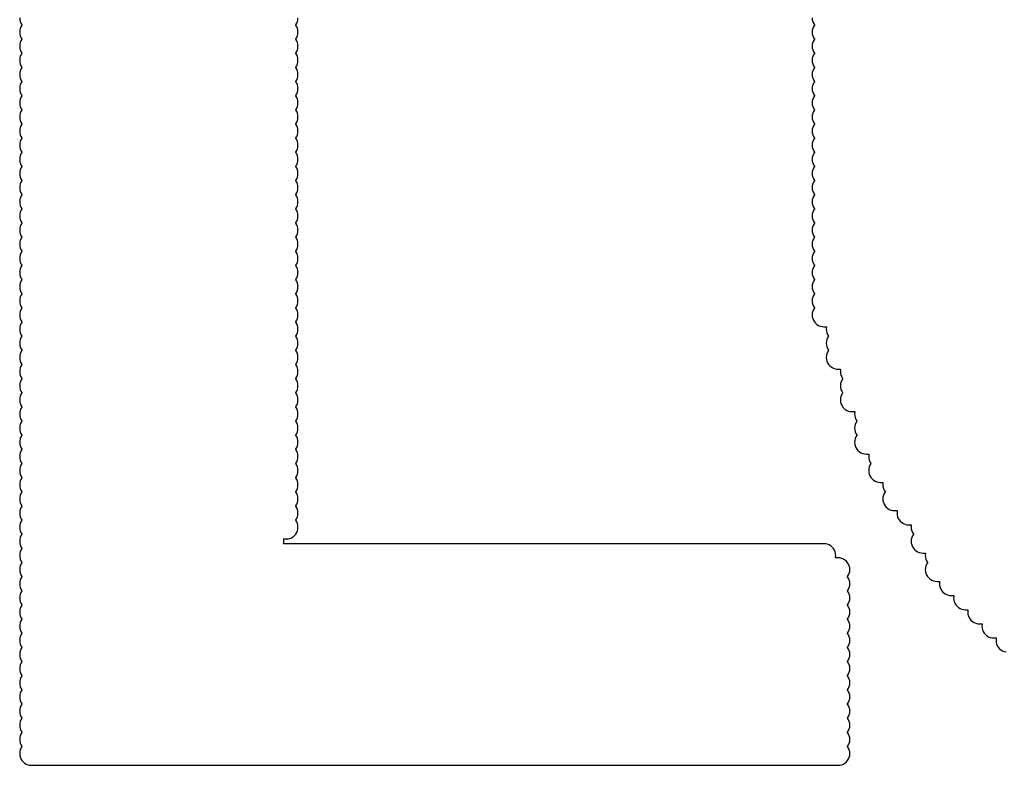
# Model space of a CAD drawing. Extents: x -0.28 to 1.53, y -0.26 to 1.53.
# Tile 39 of 45: x 1.3465 to 1.3882, y 1.4274 to 1.459. Entities that reach past the tile are written whole.
import ezdxf

# ---------------------------------------------------------------- set-up
doc = ezdxf.new("R2010")
doc.units = 0
doc.header["$MEASUREMENT"] = 0
doc.layers.add('SLK-NS', color=7, linetype='CONTINUOUS')

msp = doc.modelspace()

# ---------------------------------------------------------------- linework, layer by layer
at = {"layer": 'SLK-NS'}
for points in [[(1.3465, 1.4591), (1.346506, 1.459022), (1.346524, 1.458945), (1.346554, 1.458873), (1.346595, 1.458806), (1.3466, 1.4588), (1.346595, 1.458794), (1.346554, 1.458727), (1.346524, 1.458655), (1.346506, 1.458578), (1.3465, 1.4585), (1.346506, 1.458422), (1.346524, 1.458345), (1.346554, 1.458273), (1.346595, 1.458206), (1.3466, 1.4582), (1.346595, 1.458194), (1.346554, 1.458127), (1.346524, 1.458055), (1.346506, 1.457978), (1.3465, 1.4579), (1.346506, 1.457822), (1.346524, 1.457745), (1.346554, 1.457673), (1.346595, 1.457606), (1.3466, 1.4576), (1.346595, 1.457594), (1.346554, 1.457527), (1.346524, 1.457455), (1.346506, 1.457378), (1.3465, 1.4573), (1.346506, 1.457222), (1.346524, 1.457145), (1.346554, 1.457073), (1.346595, 1.457006), (1.3466, 1.457), (1.346595, 1.456994), (1.346554, 1.456927), (1.346524, 1.456855), (1.346506, 1.456778), (1.3465, 1.4567), (1.346506, 1.456622), (1.346524, 1.456545), (1.346554, 1.456473), (1.346595, 1.456406), (1.3466, 1.4564), (1.346595, 1.456394), (1.346554, 1.456327), (1.346524, 1.456255), (1.346506, 1.456178), (1.3465, 1.4561), (1.346506, 1.456022), (1.346524, 1.455945), (1.346554, 1.455873), (1.346595, 1.455806), (1.3466, 1.4558), (1.346595, 1.455794), (1.346554, 1.455727), (1.346524, 1.455655), (1.346506, 1.455578), (1.3465, 1.4555), (1.346506, 1.455422), (1.346524, 1.455345), (1.346554, 1.455273), (1.346595, 1.455206), (1.3466, 1.4552), (1.346595, 1.455194), (1.346554, 1.455127), (1.346524, 1.455055), (1.346506, 1.454978), (1.3465, 1.4549), (1.346506, 1.454822), (1.346524, 1.454745), (1.346554, 1.454673), (1.346595, 1.454606), (1.3466, 1.4546), (1.346595, 1.454594), (1.346554, 1.454527), (1.346524, 1.454455), (1.346506, 1.454378), (1.3465, 1.4543), (1.346506, 1.454222), (1.346524, 1.454145), (1.346554, 1.454073), (1.346595, 1.454006), (1.3466, 1.454), (1.346595, 1.453994), (1.346554, 1.453927), (1.346524, 1.453855), (1.346506, 1.453778), (1.3465, 1.4537), (1.346506, 1.453622), (1.346524, 1.453545), (1.346554, 1.453473), (1.346595, 1.453406), (1.3466, 1.4534), (1.346595, 1.453394), (1.346554, 1.453327), (1.346524, 1.453255), (1.346506, 1.453178), (1.3465, 1.4531), (1.346506, 1.453022), (1.346524, 1.452945), (1.346554, 1.452873), (1.346595, 1.452806), (1.3466, 1.4528), (1.346595, 1.452794), (1.346554, 1.452727), (1.346524, 1.452655), (1.346506, 1.452578), (1.3465, 1.4525), (1.346506, 1.452422), (1.346524, 1.452345), (1.346554, 1.452273), (1.346595, 1.452206), (1.3466, 1.4522), (1.346595, 1.452194), (1.346554, 1.452127), (1.346524, 1.452055), (1.346506, 1.451978), (1.3465, 1.4519), (1.346506, 1.451822), (1.346524, 1.451745), (1.346554, 1.451673), (1.346595, 1.451606), (1.3466, 1.4516), (1.346595, 1.451594), (1.346554, 1.451527), (1.346524, 1.451455), (1.346506, 1.451378), (1.3465, 1.4513), (1.346506, 1.451222), (1.346524, 1.451145), (1.346554, 1.451073), (1.346595, 1.451006), (1.3466, 1.451), (1.346595, 1.450994), (1.346554, 1.450927), (1.346524, 1.450855), (1.346506, 1.450778), (1.3465, 1.4507), (1.346506, 1.450622), (1.346524, 1.450545), (1.346554, 1.450473), (1.346595, 1.450406), (1.3466, 1.4504), (1.346595, 1.450394), (1.346554, 1.450327), (1.346524, 1.450255), (1.346506, 1.450178), (1.3465, 1.4501), (1.346506, 1.450022), (1.346524, 1.449945), (1.346554, 1.449873), (1.346595, 1.449806), (1.3466, 1.4498), (1.346595, 1.449794), (1.346554, 1.449727), (1.346524, 1.449655), (1.346506, 1.449578), (1.3465, 1.4495), (1.346506, 1.449422), (1.346524, 1.449345), (1.346554, 1.449273), (1.346595, 1.449206), (1.3466, 1.4492), (1.346595, 1.449194), (1.346554, 1.449127), (1.346524, 1.449055), (1.346506, 1.448978), (1.3465, 1.4489), (1.346506, 1.448822), (1.346524, 1.448745), (1.346554, 1.448673), (1.346595, 1.448606), (1.3466, 1.4486), (1.346595, 1.448594), (1.346554, 1.448527), (1.346524, 1.448455), (1.346506, 1.448378), (1.3465, 1.4483), (1.346506, 1.448222), (1.346524, 1.448145), (1.346554, 1.448073), (1.346595, 1.448006), (1.3466, 1.448), (1.346595, 1.447994), (1.346554, 1.447927), (1.346524, 1.447855), (1.346506, 1.447778), (1.3465, 1.4477), (1.346506, 1.447622), (1.346524, 1.447545), (1.346554, 1.447473), (1.346595, 1.447406), (1.3466, 1.4474), (1.346595, 1.447394), (1.346554, 1.447327), (1.346524, 1.447255), (1.346506, 1.447178), (1.3465, 1.4471), (1.346506, 1.447022), (1.346524, 1.446945), (1.346554, 1.446873), (1.346595, 1.446806), (1.3466, 1.4468), (1.346595, 1.446794), (1.346554, 1.446727), (1.346524, 1.446655), (1.346506, 1.446578), (1.3465, 1.4465), (1.346506, 1.446422), (1.346524, 1.446345), (1.346554, 1.446273), (1.346595, 1.446206), (1.3466, 1.4462), (1.346595, 1.446194), (1.346554, 1.446127), (1.346524, 1.446055), (1.346506, 1.445978), (1.3465, 1.4459), (1.346506, 1.445822), (1.346524, 1.445745), (1.346554, 1.445673), (1.346595, 1.445606), (1.3466, 1.4456), (1.346595, 1.445594), (1.346554, 1.445527), (1.346524, 1.445455), (1.346506, 1.445378), (1.3465, 1.4453), (1.346506, 1.445222), (1.346524, 1.445145), (1.346554, 1.445073), (1.346595, 1.445006), (1.3466, 1.445), (1.346595, 1.444994), (1.346554, 1.444927), (1.346524, 1.444855), (1.346506, 1.444778), (1.3465, 1.4447), (1.346506, 1.444622), (1.346524, 1.444545), (1.346554, 1.444473), (1.346595, 1.444406), (1.3466, 1.4444), (1.346595, 1.444394), (1.346554, 1.444327), (1.346524, 1.444255), (1.346506, 1.444178), (1.3465, 1.4441), (1.346506, 1.444022), (1.346524, 1.443945), (1.346554, 1.443873), (1.346595, 1.443806), (1.3466, 1.4438), (1.346595, 1.443794), (1.346554, 1.443727), (1.346524, 1.443655), (1.346506, 1.443578), (1.3465, 1.4435), (1.346506, 1.443422), (1.346524, 1.443345), (1.346554, 1.443273), (1.346595, 1.443206), (1.3466, 1.4432), (1.346595, 1.443194), (1.346554, 1.443127), (1.346524, 1.443055), (1.346506, 1.442978), (1.3465, 1.4429), (1.346506, 1.442822), (1.346524, 1.442745), (1.346554, 1.442673), (1.346595, 1.442606), (1.3466, 1.4426), (1.346595, 1.442594), (1.346554, 1.442527), (1.346524, 1.442455), (1.346506, 1.442378), (1.3465, 1.4423), (1.346506, 1.442222), (1.346524, 1.442145), (1.346554, 1.442073), (1.346595, 1.442006), (1.3466, 1.442), (1.346595, 1.441994), (1.346554, 1.441927), (1.346524, 1.441855), (1.346506, 1.441778), (1.3465, 1.4417), (1.346506, 1.441622), (1.346524, 1.441545), (1.346554, 1.441473), (1.346595, 1.441406), (1.3466, 1.4414), (1.346595, 1.441394), (1.346554, 1.441327), (1.346524, 1.441255), (1.346506, 1.441178), (1.3465, 1.4411), (1.346506, 1.441022), (1.346524, 1.440945), (1.346554, 1.440873), (1.346595, 1.440806), (1.3466, 1.4408), (1.346595, 1.440794), (1.346554, 1.440727), (1.346524, 1.440655), (1.346506, 1.440578), (1.3465, 1.4405), (1.346506, 1.440422), (1.346524, 1.440345), (1.346554, 1.440273), (1.346595, 1.440206), (1.3466, 1.4402), (1.346595, 1.440194), (1.346554, 1.440127), (1.346524, 1.440055), (1.346506, 1.439978), (1.3465, 1.4399), (1.346506, 1.439822), (1.346524, 1.439745), (1.346554, 1.439673), (1.346595, 1.439606), (1.3466, 1.4396), (1.346595, 1.439594), (1.346554, 1.439527), (1.346524, 1.439455), (1.346506, 1.439378), (1.3465, 1.4393), (1.346506, 1.439222), (1.346524, 1.439145), (1.346554, 1.439073), (1.346595, 1.439006), (1.3466, 1.439), (1.346595, 1.438994), (1.346554, 1.438927), (1.346524, 1.438855), (1.346506, 1.438778), (1.3465, 1.4387), (1.346506, 1.438622), (1.346524, 1.438545), (1.346554, 1.438473), (1.346595, 1.438406), (1.3466, 1.4384), (1.346595, 1.438394), (1.346554, 1.438327), (1.346524, 1.438255), (1.346506, 1.438178), (1.3465, 1.4381), (1.346506, 1.438022), (1.346524, 1.437945), (1.346554, 1.437873), (1.346595, 1.437806), (1.3466, 1.4378), (1.346595, 1.437794), (1.346554, 1.437727), (1.346524, 1.437655), (1.346506, 1.437578), (1.3465, 1.4375), (1.346506, 1.437422), (1.346524, 1.437345), (1.346554, 1.437273), (1.346595, 1.437206), (1.3466, 1.4372), (1.346595, 1.437194), (1.346554, 1.437127), (1.346524, 1.437055), (1.346506, 1.436978), (1.3465, 1.4369), (1.346506, 1.436822), (1.346524, 1.436745), (1.346554, 1.436673), (1.346595, 1.436606), (1.3466, 1.4366), (1.346595, 1.436594), (1.346554, 1.436527), (1.346524, 1.436455), (1.346506, 1.436378), (1.3465, 1.4363), (1.346506, 1.436222), (1.346524, 1.436145), (1.346554, 1.436073), (1.346595, 1.436006), (1.3466, 1.436), (1.346595, 1.435994), (1.346554, 1.435927), (1.346524, 1.435855), (1.346506, 1.435778), (1.3465, 1.4357), (1.346506, 1.435622), (1.346524, 1.435545), (1.346554, 1.435473), (1.346595, 1.435406), (1.3466, 1.4354), (1.346595, 1.435394), (1.346554, 1.435327), (1.346524, 1.435255), (1.346506, 1.435178), (1.3465, 1.4351), (1.346506, 1.435022), (1.346524, 1.434945), (1.346554, 1.434873), (1.346595, 1.434806), (1.3466, 1.4348), (1.346595, 1.434794), (1.346554, 1.434727), (1.346524, 1.434655), (1.346506, 1.434578), (1.3465, 1.4345), (1.346506, 1.434422), (1.346524, 1.434345), (1.346554, 1.434273), (1.346595, 1.434206), (1.3466, 1.4342), (1.346595, 1.434194), (1.346554, 1.434127), (1.346524, 1.434055), (1.346506, 1.433978), (1.3465, 1.4339), (1.346506, 1.433822), (1.346524, 1.433745), (1.346554, 1.433673), (1.346595, 1.433606), (1.3466, 1.4336), (1.346595, 1.433594), (1.346554, 1.433527), (1.346524, 1.433455), (1.346506, 1.433378), (1.3465, 1.4333), (1.346506, 1.433222), (1.346524, 1.433145), (1.346554, 1.433073), (1.346595, 1.433006), (1.3466, 1.433), (1.346595, 1.432994), (1.346554, 1.432927), (1.346524, 1.432855), (1.346506, 1.432778), (1.3465, 1.4327), (1.346506, 1.432622), (1.346524, 1.432545), (1.346554, 1.432473), (1.346595, 1.432406), (1.3466, 1.4324), (1.346595, 1.432394), (1.346554, 1.432327), (1.346524, 1.432255), (1.346506, 1.432178), (1.3465, 1.4321), (1.346506, 1.432022), (1.346524, 1.431945), (1.346554, 1.431873), (1.346595, 1.431806), (1.3466, 1.4318), (1.346595, 1.431794), (1.346554, 1.431727), (1.346524, 1.431655), (1.346506, 1.431578), (1.3465, 1.4315), (1.346506, 1.431422), (1.346524, 1.431345), (1.346554, 1.431273), (1.346595, 1.431206), (1.3466, 1.4312), (1.346595, 1.431194), (1.346554, 1.431127), (1.346524, 1.431055), (1.346506, 1.430978), (1.3465, 1.4309), (1.346506, 1.430822), (1.346524, 1.430745), (1.346554, 1.430673), (1.346595, 1.430606), (1.3466, 1.4306), (1.346595, 1.430594), (1.346554, 1.430527), (1.346524, 1.430455), (1.346506, 1.430378), (1.3465, 1.4303), (1.346506, 1.430222), (1.346524, 1.430145), (1.346554, 1.430073), (1.346595, 1.430006), (1.3466, 1.43), (1.346595, 1.429994), (1.346554, 1.429927), (1.346524, 1.429855), (1.346506, 1.429778), (1.3465, 1.4297), (1.346506, 1.429622), (1.346524, 1.429545), (1.346554, 1.429473), (1.346595, 1.429406), (1.3466, 1.4294), (1.346595, 1.429394), (1.346554, 1.429327), (1.346524, 1.429255), (1.346506, 1.429178), (1.3465, 1.4291), (1.346506, 1.429022), (1.346524, 1.428945), (1.346554, 1.428873), (1.346595, 1.428806), (1.3466, 1.4288), (1.346595, 1.428794), (1.346554, 1.428727), (1.346524, 1.428655), (1.346506, 1.428578), (1.3465, 1.4285), (1.346506, 1.428422), (1.346524, 1.428345), (1.346554, 1.428273), (1.346595, 1.428206), (1.3466, 1.4282), (1.346595, 1.428194), (1.346554, 1.428127), (1.346524, 1.428055), (1.346506, 1.427978), (1.3465, 1.4279), (1.346506, 1.427822), (1.346524, 1.427745), (1.346554, 1.427673), (1.346595, 1.427606), (1.346646, 1.427546), (1.346706, 1.427495), (1.346773, 1.427454), (1.346845, 1.427424), (1.346922, 1.427406), (1.347, 1.4274), (1.3812, 1.4274), (1.381278, 1.427406), (1.381355, 1.427424), (1.381427, 1.427454), (1.381494, 1.427495), (1.381554, 1.427546), (1.381605, 1.427606), (1.381646, 1.427673), (1.381676, 1.427745), (1.381694, 1.427822), (1.3817, 1.4279), (1.381694, 1.427978), (1.381676, 1.428055), (1.381646, 1.428127), (1.381605, 1.428194), (1.3816, 1.4282), (1.381605, 1.428206), (1.381646, 1.428273), (1.381676, 1.428345), (1.381694, 1.428422), (1.3817, 1.4285), (1.381694, 1.428578), (1.381676, 1.428655), (1.381646, 1.428727), (1.381605, 1.428794), (1.3816, 1.4288), (1.381605, 1.428806), (1.381646, 1.428873), (1.381676, 1.428945), (1.381694, 1.429022), (1.3817, 1.4291), (1.381694, 1.429178), (1.381676, 1.429255), (1.381646, 1.429327), (1.381605, 1.429394), (1.3816, 1.4294), (1.381605, 1.429406), (1.381646, 1.429473), (1.381676, 1.429545), (1.381694, 1.429622), (1.3817, 1.4297), (1.381694, 1.429778), (1.381676, 1.429855), (1.381646, 1.429927), (1.381605, 1.429994), (1.3816, 1.43), (1.381605, 1.430006), (1.381646, 1.430073), (1.381676, 1.430145), (1.381694, 1.430222), (1.3817, 1.4303), (1.381694, 1.430378), (1.381676, 1.430455), (1.381646, 1.430527), (1.381605, 1.430594), (1.3816, 1.4306), (1.381605, 1.430606), (1.381646, 1.430673), (1.381676, 1.430745), (1.381694, 1.430822), (1.3817, 1.4309), (1.381694, 1.430978), (1.381676, 1.431055), (1.381646, 1.431127), (1.381605, 1.431194), (1.3816, 1.4312), (1.381605, 1.431206), (1.381646, 1.431273), (1.381676, 1.431345), (1.381694, 1.431422), (1.3817, 1.4315), (1.381694, 1.431578), (1.381676, 1.431655), (1.381646, 1.431727), (1.381605, 1.431794), (1.3816, 1.4318), (1.381605, 1.431806), (1.381646, 1.431873), (1.381676, 1.431945), (1.381694, 1.432022), (1.3817, 1.4321), (1.381694, 1.432178), (1.381676, 1.432255), (1.381646, 1.432327), (1.381605, 1.432394), (1.3816, 1.4324), (1.381605, 1.432406), (1.381646, 1.432473), (1.381676, 1.432545), (1.381694, 1.432622), (1.3817, 1.4327), (1.381694, 1.432778), (1.381676, 1.432855), (1.381646, 1.432927), (1.381605, 1.432994), (1.3816, 1.433), (1.381605, 1.433006), (1.381646, 1.433073), (1.381676, 1.433145), (1.381694, 1.433222), (1.3817, 1.4333), (1.381694, 1.433378), (1.381676, 1.433455), (1.381646, 1.433527), (1.381605, 1.433594), (1.3816, 1.4336), (1.381605, 1.433606), (1.381646, 1.433673), (1.381676, 1.433745), (1.381694, 1.433822), (1.3817, 1.4339), (1.381694, 1.433978), (1.381676, 1.434055), (1.381646, 1.434127), (1.381605, 1.434194), (1.3816, 1.4342), (1.381605, 1.434206), (1.381646, 1.434273), (1.381676, 1.434345), (1.381694, 1.434422), (1.3817, 1.4345), (1.381694, 1.434578), (1.381676, 1.434655), (1.381646, 1.434727), (1.381605, 1.434794), (1.3816, 1.4348), (1.381605, 1.434806), (1.381646, 1.434873), (1.381676, 1.434945), (1.381694, 1.435022), (1.3817, 1.4351), (1.381694, 1.435178), (1.381676, 1.435255), (1.381646, 1.435327), (1.381605, 1.435394), (1.3816, 1.4354), (1.381605, 1.435406), (1.381646, 1.435473), (1.381676, 1.435545), (1.381694, 1.435622), (1.3817, 1.4357), (1.381694, 1.435778), (1.381676, 1.435855), (1.381646, 1.435927), (1.381605, 1.435994), (1.381554, 1.436054), (1.381494, 1.436105), (1.381427, 1.436146), (1.381355, 1.436176), (1.381278, 1.436194), (1.3812, 1.4362), (1.381089, 1.4362), (1.381094, 1.436222), (1.3811, 1.4363), (1.381094, 1.436378), (1.381076, 1.436455), (1.381046, 1.436527), (1.381005, 1.436594), (1.380954, 1.436654), (1.380894, 1.436705), (1.380827, 1.436746), (1.380755, 1.436776), (1.380678, 1.436794), (1.3806, 1.4368), (1.357689, 1.4368), (1.357694, 1.436822), (1.3577, 1.4369), (1.357694, 1.436978), (1.357689, 1.437), (1.3578, 1.437), (1.357878, 1.437006), (1.357955, 1.437024), (1.358027, 1.437054), (1.358094, 1.437095), (1.358154, 1.437146), (1.358205, 1.437206), (1.358246, 1.437273), (1.358276, 1.437345), (1.358294, 1.437422), (1.3583, 1.4375), (1.358294, 1.437578), (1.358276, 1.437655), (1.358246, 1.437727), (1.358205, 1.437794), (1.3582, 1.4378), (1.358205, 1.437806), (1.358246, 1.437873), (1.358276, 1.437945), (1.358294, 1.438022), (1.3583, 1.4381), (1.358294, 1.438178), (1.358276, 1.438255), (1.358246, 1.438327), (1.358205, 1.438394), (1.3582, 1.4384), (1.358205, 1.438406), (1.358246, 1.438473), (1.358276, 1.438545), (1.358294, 1.438622), (1.3583, 1.4387), (1.358294, 1.438778), (1.358276, 1.438855), (1.358246, 1.438927), (1.358205, 1.438994), (1.3582, 1.439), (1.358205, 1.439006), (1.358246, 1.439073), (1.358276, 1.439145), (1.358294, 1.439222), (1.3583, 1.4393), (1.358294, 1.439378), (1.358276, 1.439455), (1.358246, 1.439527), (1.358205, 1.439594), (1.3582, 1.4396), (1.358205, 1.439606), (1.358246, 1.439673), (1.358276, 1.439745), (1.358294, 1.439822), (1.3583, 1.4399), (1.358294, 1.439978), (1.358276, 1.440055), (1.358246, 1.440127), (1.358205, 1.440194), (1.3582, 1.4402), (1.358205, 1.440206), (1.358246, 1.440273), (1.358276, 1.440345), (1.358294, 1.440422), (1.3583, 1.4405), (1.358294, 1.440578), (1.358276, 1.440655), (1.358246, 1.440727), (1.358205, 1.440794), (1.3582, 1.4408), (1.358205, 1.440806), (1.358246, 1.440873), (1.358276, 1.440945), (1.358294, 1.441022), (1.3583, 1.4411), (1.358294, 1.441178), (1.358276, 1.441255), (1.358246, 1.441327), (1.358205, 1.441394), (1.3582, 1.4414), (1.358205, 1.441406), (1.358246, 1.441473), (1.358276, 1.441545), (1.358294, 1.441622), (1.3583, 1.4417), (1.358294, 1.441778), (1.358276, 1.441855), (1.358246, 1.441927), (1.358205, 1.441994), (1.3582, 1.442), (1.358205, 1.442006), (1.358246, 1.442073), (1.358276, 1.442145), (1.358294, 1.442222), (1.3583, 1.4423), (1.358294, 1.442378), (1.358276, 1.442455), (1.358246, 1.442527), (1.358205, 1.442594), (1.3582, 1.4426), (1.358205, 1.442606), (1.358246, 1.442673), (1.358276, 1.442745), (1.358294, 1.442822), (1.3583, 1.4429), (1.358294, 1.442978), (1.358276, 1.443055), (1.358246, 1.443127), (1.358205, 1.443194), (1.3582, 1.4432), (1.358205, 1.443206), (1.358246, 1.443273), (1.358276, 1.443345), (1.358294, 1.443422), (1.3583, 1.4435), (1.358294, 1.443578), (1.358276, 1.443655), (1.358246, 1.443727), (1.358205, 1.443794), (1.3582, 1.4438), (1.358205, 1.443806), (1.358246, 1.443873), (1.358276, 1.443945), (1.358294, 1.444022), (1.3583, 1.4441), (1.358294, 1.444178), (1.358276, 1.444255), (1.358246, 1.444327), (1.358205, 1.444394), (1.3582, 1.4444), (1.358205, 1.444406), (1.358246, 1.444473), (1.358276, 1.444545), (1.358294, 1.444622), (1.3583, 1.4447), (1.358294, 1.444778), (1.358276, 1.444855), (1.358246, 1.444927), (1.358205, 1.444994), (1.3582, 1.445), (1.358205, 1.445006), (1.358246, 1.445073), (1.358276, 1.445145), (1.358294, 1.445222), (1.3583, 1.4453), (1.358294, 1.445378), (1.358276, 1.445455), (1.358246, 1.445527), (1.358205, 1.445594), (1.3582, 1.4456), (1.358205, 1.445606), (1.358246, 1.445673), (1.358276, 1.445745), (1.358294, 1.445822), (1.3583, 1.4459), (1.358294, 1.445978), (1.358276, 1.446055), (1.358246, 1.446127), (1.358205, 1.446194), (1.3582, 1.4462), (1.358205, 1.446206), (1.358246, 1.446273), (1.358276, 1.446345), (1.358294, 1.446422), (1.3583, 1.4465), (1.358294, 1.446578), (1.358276, 1.446655), (1.358246, 1.446727), (1.358205, 1.446794), (1.3582, 1.4468), (1.358205, 1.446806), (1.358246, 1.446873), (1.358276, 1.446945), (1.358294, 1.447022), (1.3583, 1.4471), (1.358294, 1.447178), (1.358276, 1.447255), (1.358246, 1.447327), (1.358205, 1.447394), (1.3582, 1.4474), (1.358205, 1.447406), (1.358246, 1.447473), (1.358276, 1.447545), (1.358294, 1.447622), (1.3583, 1.4477), (1.358294, 1.447778), (1.358276, 1.447855), (1.358246, 1.447927), (1.358205, 1.447994), (1.3582, 1.448), (1.358205, 1.448006), (1.358246, 1.448073), (1.358276, 1.448145), (1.358294, 1.448222), (1.3583, 1.4483), (1.358294, 1.448378), (1.358276, 1.448455), (1.358246, 1.448527), (1.358205, 1.448594), (1.3582, 1.4486), (1.358205, 1.448606), (1.358246, 1.448673), (1.358276, 1.448745), (1.358294, 1.448822), (1.3583, 1.4489), (1.358294, 1.448978), (1.358276, 1.449055), (1.358246, 1.449127), (1.358205, 1.449194), (1.3582, 1.4492), (1.358205, 1.449206), (1.358246, 1.449273), (1.358276, 1.449345), (1.358294, 1.449422), (1.3583, 1.4495), (1.358294, 1.449578), (1.358276, 1.449655), (1.358246, 1.449727), (1.358205, 1.449794), (1.3582, 1.4498), (1.358205, 1.449806), (1.358246, 1.449873), (1.358276, 1.449945), (1.358294, 1.450022), (1.3583, 1.4501), (1.358294, 1.450178), (1.358276, 1.450255), (1.358246, 1.450327), (1.358205, 1.450394), (1.3582, 1.4504), (1.358205, 1.450406), (1.358246, 1.450473), (1.358276, 1.450545), (1.358294, 1.450622), (1.3583, 1.4507), (1.358294, 1.450778), (1.358276, 1.450855), (1.358246, 1.450927), (1.358205, 1.450994), (1.3582, 1.451), (1.358205, 1.451006), (1.358246, 1.451073), (1.358276, 1.451145), (1.358294, 1.451222), (1.3583, 1.4513), (1.358294, 1.451378), (1.358276, 1.451455), (1.358246, 1.451527), (1.358205, 1.451594), (1.3582, 1.4516), (1.358205, 1.451606), (1.358246, 1.451673), (1.358276, 1.451745), (1.358294, 1.451822), (1.3583, 1.4519), (1.358294, 1.451978), (1.358276, 1.452055), (1.358246, 1.452127), (1.358205, 1.452194), (1.3582, 1.4522), (1.358205, 1.452206), (1.358246, 1.452273), (1.358276, 1.452345), (1.358294, 1.452422), (1.3583, 1.4525), (1.358294, 1.452578), (1.358276, 1.452655), (1.358246, 1.452727), (1.358205, 1.452794), (1.3582, 1.4528), (1.358205, 1.452806), (1.358246, 1.452873), (1.358276, 1.452945), (1.358294, 1.453022), (1.3583, 1.4531), (1.358294, 1.453178), (1.358276, 1.453255), (1.358246, 1.453327), (1.358205, 1.453394), (1.3582, 1.4534), (1.358205, 1.453406), (1.358246, 1.453473), (1.358276, 1.453545), (1.358294, 1.453622), (1.3583, 1.4537), (1.358294, 1.453778), (1.358276, 1.453855), (1.358246, 1.453927), (1.358205, 1.453994), (1.3582, 1.454), (1.358205, 1.454006), (1.358246, 1.454073), (1.358276, 1.454145), (1.358294, 1.454222), (1.3583, 1.4543), (1.358294, 1.454378), (1.358276, 1.454455), (1.358246, 1.454527), (1.358205, 1.454594), (1.3582, 1.4546), (1.358205, 1.454606), (1.358246, 1.454673), (1.358276, 1.454745), (1.358294, 1.454822), (1.3583, 1.4549), (1.358294, 1.454978), (1.358276, 1.455055), (1.358246, 1.455127), (1.358205, 1.455194), (1.3582, 1.4552), (1.358205, 1.455206), (1.358246, 1.455273), (1.358276, 1.455345), (1.358294, 1.455422), (1.3583, 1.4555), (1.358294, 1.455578), (1.358276, 1.455655), (1.358246, 1.455727), (1.358205, 1.455794), (1.3582, 1.4558), (1.358205, 1.455806), (1.358246, 1.455873), (1.358276, 1.455945), (1.358294, 1.456022), (1.3583, 1.4561), (1.358294, 1.456178), (1.358276, 1.456255), (1.358246, 1.456327), (1.358205, 1.456394), (1.3582, 1.4564), (1.358205, 1.456406), (1.358246, 1.456473), (1.358276, 1.456545), (1.358294, 1.456622), (1.3583, 1.4567), (1.358294, 1.456778), (1.358276, 1.456855), (1.358246, 1.456927), (1.358205, 1.456994), (1.3582, 1.457), (1.358205, 1.457006), (1.358246, 1.457073), (1.358276, 1.457145), (1.358294, 1.457222), (1.3583, 1.4573), (1.358294, 1.457378), (1.358276, 1.457455), (1.358246, 1.457527), (1.358205, 1.457594), (1.3582, 1.4576), (1.358205, 1.457606), (1.358246, 1.457673), (1.358276, 1.457745), (1.358294, 1.457822), (1.3583, 1.4579), (1.358294, 1.457978), (1.358276, 1.458055), (1.358246, 1.458127), (1.358205, 1.458194), (1.3582, 1.4582), (1.358205, 1.458206), (1.358246, 1.458273), (1.358276, 1.458345), (1.358294, 1.458422), (1.3583, 1.4585), (1.358294, 1.458578), (1.358276, 1.458655), (1.358246, 1.458727), (1.358205, 1.458794), (1.3582, 1.4588), (1.358205, 1.458806), (1.358246, 1.458873), (1.358276, 1.458945), (1.358294, 1.459022), (1.3583, 1.4591)], [(1.3801, 1.4591), (1.380106, 1.459022), (1.380124, 1.458945), (1.380154, 1.458873), (1.380195, 1.458806), (1.3802, 1.4588), (1.380195, 1.458794), (1.380154, 1.458727), (1.380124, 1.458655), (1.380106, 1.458578), (1.3801, 1.4585), (1.380106, 1.458422), (1.380124, 1.458345), (1.380154, 1.458273), (1.380195, 1.458206), (1.3802, 1.4582), (1.380195, 1.458194), (1.380154, 1.458127), (1.380124, 1.458055), (1.380106, 1.457978), (1.3801, 1.4579), (1.380106, 1.457822), (1.380124, 1.457745), (1.380154, 1.457673), (1.380195, 1.457606), (1.3802, 1.4576), (1.380195, 1.457594), (1.380154, 1.457527), (1.380124, 1.457455), (1.380106, 1.457378), (1.3801, 1.4573), (1.380106, 1.457222), (1.380124, 1.457145), (1.380154, 1.457073), (1.380195, 1.457006), (1.3802, 1.457), (1.380195, 1.456994), (1.380154, 1.456927), (1.380124, 1.456855), (1.380106, 1.456778), (1.3801, 1.4567), (1.380106, 1.456622), (1.380124, 1.456545), (1.380154, 1.456473), (1.380195, 1.456406), (1.3802, 1.4564), (1.380195, 1.456394), (1.380154, 1.456327), (1.380124, 1.456255), (1.380106, 1.456178), (1.3801, 1.4561), (1.380106, 1.456022), (1.380124, 1.455945), (1.380154, 1.455873), (1.380195, 1.455806), (1.3802, 1.4558), (1.380195, 1.455794), (1.380154, 1.455727), (1.380124, 1.455655), (1.380106, 1.455578), (1.3801, 1.4555), (1.380106, 1.455422), (1.380124, 1.455345), (1.380154, 1.455273), (1.380195, 1.455206), (1.3802, 1.4552), (1.380195, 1.455194), (1.380154, 1.455127), (1.380124, 1.455055), (1.380106, 1.454978), (1.3801, 1.4549), (1.380106, 1.454822), (1.380124, 1.454745), (1.380154, 1.454673), (1.380195, 1.454606), (1.3802, 1.4546), (1.380195, 1.454594), (1.380154, 1.454527), (1.380124, 1.454455), (1.380106, 1.454378), (1.3801, 1.4543), (1.380106, 1.454222), (1.380124, 1.454145), (1.380154, 1.454073), (1.380195, 1.454006), (1.3802, 1.454), (1.380195, 1.453994), (1.380154, 1.453927), (1.380124, 1.453855), (1.380106, 1.453778), (1.3801, 1.4537), (1.380106, 1.453622), (1.380124, 1.453545), (1.380154, 1.453473), (1.380195, 1.453406), (1.3802, 1.4534), (1.380195, 1.453394), (1.380154, 1.453327), (1.380124, 1.453255), (1.380106, 1.453178), (1.3801, 1.4531), (1.380106, 1.453022), (1.380124, 1.452945), (1.380154, 1.452873), (1.380195, 1.452806), (1.3802, 1.4528), (1.380195, 1.452794), (1.380154, 1.452727), (1.380124, 1.452655), (1.380106, 1.452578), (1.3801, 1.4525), (1.380106, 1.452422), (1.380124, 1.452345), (1.380154, 1.452273), (1.380195, 1.452206), (1.3802, 1.4522), (1.380195, 1.452194), (1.380154, 1.452127), (1.380124, 1.452055), (1.380106, 1.451978), (1.3801, 1.4519), (1.380106, 1.451822), (1.380124, 1.451745), (1.380154, 1.451673), (1.380195, 1.451606), (1.3802, 1.4516), (1.380195, 1.451594), (1.380154, 1.451527), (1.380124, 1.451455), (1.380106, 1.451378), (1.3801, 1.4513), (1.380106, 1.451222), (1.380124, 1.451145), (1.380154, 1.451073), (1.380195, 1.451006), (1.3802, 1.451), (1.380195, 1.450994), (1.380154, 1.450927), (1.380124, 1.450855), (1.380106, 1.450778), (1.3801, 1.4507), (1.380106, 1.450622), (1.380124, 1.450545), (1.380154, 1.450473), (1.380195, 1.450406), (1.3802, 1.4504), (1.380195, 1.450394), (1.380154, 1.450327), (1.380124, 1.450255), (1.380106, 1.450178), (1.3801, 1.4501), (1.380106, 1.450022), (1.380124, 1.449945), (1.380154, 1.449873), (1.380195, 1.449806), (1.3802, 1.4498), (1.380195, 1.449794), (1.380154, 1.449727), (1.380124, 1.449655), (1.380106, 1.449578), (1.3801, 1.4495), (1.380106, 1.449422), (1.380124, 1.449345), (1.380154, 1.449273), (1.380195, 1.449206), (1.3802, 1.4492), (1.380195, 1.449194), (1.380154, 1.449127), (1.380124, 1.449055), (1.380106, 1.448978), (1.3801, 1.4489), (1.380106, 1.448822), (1.380124, 1.448745), (1.380154, 1.448673), (1.380195, 1.448606), (1.3802, 1.4486), (1.380195, 1.448594), (1.380154, 1.448527), (1.380124, 1.448455), (1.380106, 1.448378), (1.3801, 1.4483), (1.380106, 1.448222), (1.380124, 1.448145), (1.380154, 1.448073), (1.380195, 1.448006), (1.3802, 1.448), (1.380195, 1.447994), (1.380154, 1.447927), (1.380124, 1.447855), (1.380106, 1.447778), (1.3801, 1.4477), (1.380106, 1.447622), (1.380124, 1.447545), (1.380154, 1.447473), (1.380195, 1.447406), (1.3802, 1.4474), (1.380195, 1.447394), (1.380154, 1.447327), (1.380124, 1.447255), (1.380106, 1.447178), (1.3801, 1.4471), (1.380106, 1.447022), (1.380124, 1.446945), (1.380154, 1.446873), (1.380195, 1.446806), (1.3802, 1.4468), (1.380195, 1.446794), (1.380154, 1.446727), (1.380124, 1.446655), (1.380106, 1.446578), (1.3801, 1.4465), (1.380106, 1.446422), (1.380124, 1.446345), (1.380154, 1.446273), (1.380195, 1.446206), (1.380246, 1.446146), (1.380306, 1.446095), (1.380373, 1.446054), (1.380445, 1.446024), (1.380522, 1.446006), (1.3806, 1.446), (1.380711, 1.446), (1.380706, 1.445978), (1.3807, 1.4459), (1.380706, 1.445822), (1.380724, 1.445745), (1.380754, 1.445673), (1.380795, 1.445606), (1.3808, 1.4456), (1.380795, 1.445594), (1.380754, 1.445527), (1.380724, 1.445455), (1.380706, 1.445378), (1.3807, 1.4453), (1.380706, 1.445222), (1.380724, 1.445145), (1.380754, 1.445073), (1.380795, 1.445006), (1.3808, 1.445), (1.380795, 1.444994), (1.380754, 1.444927), (1.380724, 1.444855), (1.380706, 1.444778), (1.3807, 1.4447), (1.380706, 1.444622), (1.380724, 1.444545), (1.380754, 1.444473), (1.380795, 1.444406), (1.380846, 1.444346), (1.380906, 1.444295), (1.380973, 1.444254), (1.381045, 1.444224), (1.381122, 1.444206), (1.3812, 1.4442), (1.381311, 1.4442), (1.381306, 1.444178), (1.3813, 1.4441), (1.381306, 1.444022), (1.381324, 1.443945), (1.381354, 1.443873), (1.381395, 1.443806), (1.3814, 1.4438), (1.381395, 1.443794), (1.381354, 1.443727), (1.381324, 1.443655), (1.381306, 1.443578), (1.3813, 1.4435), (1.381306, 1.443422), (1.381324, 1.443345), (1.381354, 1.443273), (1.381395, 1.443206), (1.3814, 1.4432), (1.381395, 1.443194), (1.381354, 1.443127), (1.381324, 1.443055), (1.381306, 1.442978), (1.3813, 1.4429), (1.381306, 1.442822), (1.381324, 1.442745), (1.381354, 1.442673), (1.381395, 1.442606), (1.381446, 1.442546), (1.381506, 1.442495), (1.381573, 1.442454), (1.381645, 1.442424), (1.381722, 1.442406), (1.3818, 1.4424), (1.381911, 1.4424), (1.381906, 1.442378), (1.3819, 1.4423), (1.381906, 1.442222), (1.381924, 1.442145), (1.381954, 1.442073), (1.381995, 1.442006), (1.382, 1.442), (1.381995, 1.441994), (1.381954, 1.441927), (1.381924, 1.441855), (1.381906, 1.441778), (1.3819, 1.4417), (1.381906, 1.441622), (1.381924, 1.441545), (1.381954, 1.441473), (1.381995, 1.441406), (1.382, 1.4414), (1.381995, 1.441394), (1.381954, 1.441327), (1.381924, 1.441255), (1.381906, 1.441178), (1.3819, 1.4411), (1.381906, 1.441022), (1.381924, 1.440945), (1.381954, 1.440873), (1.381995, 1.440806), (1.382046, 1.440746), (1.382106, 1.440695), (1.382173, 1.440654), (1.382245, 1.440624), (1.382322, 1.440606), (1.3824, 1.4406), (1.382511, 1.4406), (1.382506, 1.440578), (1.3825, 1.4405), (1.382506, 1.440422), (1.382524, 1.440345), (1.382554, 1.440273), (1.382595, 1.440206), (1.3826, 1.4402), (1.382595, 1.440194), (1.382554, 1.440127), (1.382524, 1.440055), (1.382506, 1.439978), (1.3825, 1.4399), (1.382506, 1.439822), (1.382524, 1.439745), (1.382554, 1.439673), (1.382595, 1.439606), (1.382646, 1.439546), (1.382706, 1.439495), (1.382773, 1.439454), (1.382845, 1.439424), (1.382922, 1.439406), (1.383, 1.4394), (1.383111, 1.4394), (1.383106, 1.439378), (1.3831, 1.4393), (1.383106, 1.439222), (1.383124, 1.439145), (1.383154, 1.439073), (1.383195, 1.439006), (1.3832, 1.439), (1.383195, 1.438994), (1.383154, 1.438927), (1.383124, 1.438855), (1.383106, 1.438778), (1.3831, 1.4387), (1.383106, 1.438622), (1.383124, 1.438545), (1.383154, 1.438473), (1.383195, 1.438406), (1.383246, 1.438346), (1.383306, 1.438295), (1.383373, 1.438254), (1.383445, 1.438224), (1.383522, 1.438206), (1.3836, 1.4382), (1.383711, 1.4382), (1.383706, 1.438178), (1.3837, 1.4381), (1.383706, 1.438022), (1.383724, 1.437945), (1.383754, 1.437873), (1.383795, 1.437806), (1.383846, 1.437746), (1.383906, 1.437695), (1.383973, 1.437654), (1.384045, 1.437624), (1.384122, 1.437606), (1.3842, 1.4376), (1.384311, 1.4376), (1.384306, 1.437578), (1.3843, 1.4375), (1.384306, 1.437422), (1.384324, 1.437345), (1.384354, 1.437273), (1.384395, 1.437206), (1.3844, 1.4372), (1.384395, 1.437194), (1.384354, 1.437127), (1.384324, 1.437055), (1.384306, 1.436978), (1.3843, 1.4369), (1.384306, 1.436822), (1.384324, 1.436745), (1.384354, 1.436673), (1.384395, 1.436606), (1.384446, 1.436546), (1.384506, 1.436495), (1.384573, 1.436454), (1.384645, 1.436424), (1.384722, 1.436406), (1.3848, 1.4364), (1.384911, 1.4364), (1.384906, 1.436378), (1.3849, 1.4363), (1.384906, 1.436222), (1.384924, 1.436145), (1.384954, 1.436073), (1.384995, 1.436006), (1.385, 1.436), (1.384995, 1.435994), (1.384954, 1.435927), (1.384924, 1.435855), (1.384906, 1.435778), (1.3849, 1.4357), (1.384906, 1.435622), (1.384924, 1.435545), (1.384954, 1.435473), (1.384995, 1.435406), (1.385046, 1.435346), (1.385106, 1.435295), (1.385173, 1.435254), (1.385245, 1.435224), (1.385322, 1.435206), (1.3854, 1.4352), (1.385511, 1.4352), (1.385506, 1.435178), (1.3855, 1.4351), (1.385506, 1.435022), (1.385524, 1.434945), (1.385554, 1.434873), (1.385595, 1.434806), (1.385646, 1.434746), (1.385706, 1.434695), (1.385773, 1.434654), (1.385845, 1.434624), (1.385922, 1.434606), (1.386, 1.4346), (1.386111, 1.4346), (1.386106, 1.434578), (1.3861, 1.4345), (1.386106, 1.434422), (1.386124, 1.434345), (1.386154, 1.434273), (1.386195, 1.434206), (1.386246, 1.434146), (1.386306, 1.434095), (1.386373, 1.434054), (1.386445, 1.434024), (1.386522, 1.434006), (1.3866, 1.434), (1.386711, 1.434), (1.386706, 1.433978), (1.3867, 1.4339), (1.386706, 1.433822), (1.386724, 1.433745), (1.386754, 1.433673), (1.386795, 1.433606), (1.386846, 1.433546), (1.386906, 1.433495), (1.386973, 1.433454), (1.387045, 1.433424), (1.387122, 1.433406), (1.3872, 1.4334), (1.387311, 1.4334), (1.387306, 1.433378), (1.3873, 1.4333), (1.387306, 1.433222), (1.387324, 1.433145), (1.387354, 1.433073), (1.387395, 1.433006), (1.387446, 1.432946), (1.387506, 1.432895), (1.387573, 1.432854), (1.387645, 1.432824), (1.387722, 1.432806), (1.3878, 1.4328), (1.387911, 1.4328), (1.387906, 1.432778), (1.3879, 1.4327), (1.387906, 1.432622), (1.387924, 1.432545), (1.387954, 1.432473), (1.387995, 1.432406), (1.388046, 1.432346), (1.388106, 1.432295), (1.388173, 1.432254), (1.388245, 1.432224), (1.388322, 1.432206)]]:
    msp.add_lwpolyline(points, dxfattribs=at)

doc.saveas('drawing.dxf')
